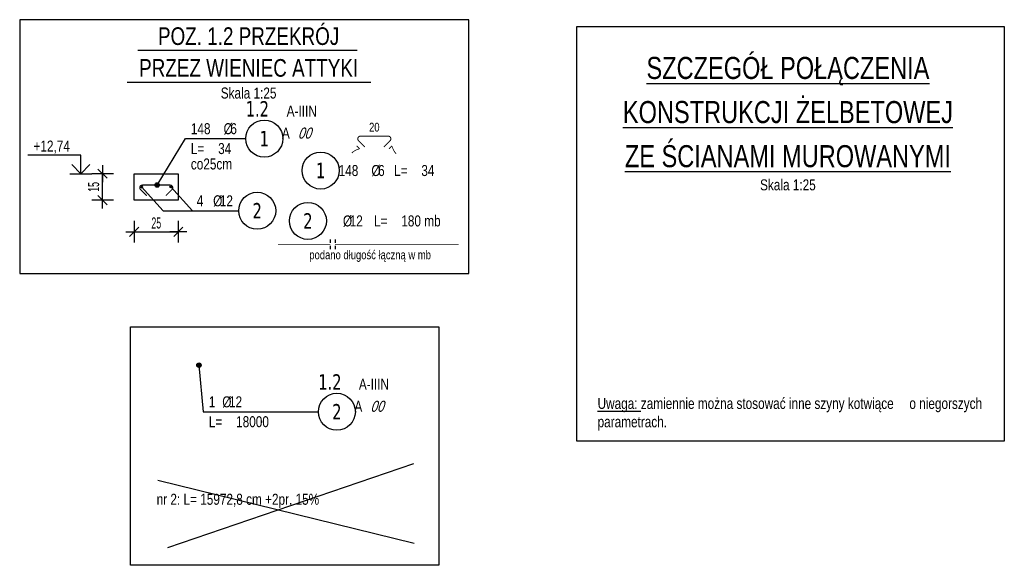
# Model space of a CAD drawing. Header units: millimetres. Extents: x 10513 to 15210, y -3009 to 1704.
# Tile 2 of 18: x 11611 to 12170, y -2088 to -1779. Entities that reach past the tile are written whole.
import ezdxf
from ezdxf.enums import TextEntityAlignment as Align

# ---------------------------------------------------------------- set-up
doc = ezdxf.new("R2010")
doc.units = ezdxf.units.MM
doc.header["$LTSCALE"] = 10
doc.linetypes.add('MP', pattern=[0.36, 0.2, -0.16])
for name, color, linetype, plot in [('BA_obw', 230, 'Continuous', False), ('BZ_obw', 230, 'Continuous', False), ('BZ_pom', 6, 'Continuous', False)]:
    doc.layers.add(name, color=color, linetype=linetype, plot=plot)
for name, color, linetype in [('BA_wis', 2, 'Continuous'), ('BD_wig', 3, 'Continuous'), ('BZ_kot', 7, 'Continuous'), ('BZ_lpm', 1, 'MP'), ('BZ_odn', 1, 'Continuous'), ('BZ_opi1', 7, 'Continuous'), ('BZ_opi2', 4, 'Continuous'), ('BZ_opi3', 30, 'Continuous'), ('BZ_opi4', 53, 'Continuous'), ('BZ_P_prz', 4, 'Continuous'), ('BZ_P_strz', 3, 'Continuous'), ('BZ_P_wyc', 134, 'Continuous'), ('BZ_sym', 7, 'Continuous'), ('BZ_txg', 3, 'Continuous'), ('BZ_txs', 2, 'Continuous'), ('BZ_wym', 1, 'Continuous')]:
    doc.layers.add(name, color=color, linetype=linetype)
doc.styles.add('BIKTBG', font='tahoma.ttf', dxfattribs={"width": 0.85})
doc.styles.add('BIKTC', font='bikromsw.shx', dxfattribs={"width": 0.85})
doc.styles.add('BIKTG', font='bikromsw.shx', dxfattribs={"width": 0.8})
doc.styles.add('BIKTS', font='bikromsw.shx', dxfattribs={"width": 0.8})
doc.styles.add('BIKWYM', font='bikromsw.shx', dxfattribs={"width": 0.6})
doc.dimstyles.new('BZ_KP_25', dxfattribs={"dimscale": 2.5, "dimtxt": 25, "dimasz": 1.666667, "dimexe": 24, "dimexo": 0, "dimgap": 0, "dimtad": 0, "dimdec": 1, "dimrnd": 0.5, "dimzin": 9, "dimdsep": 46, "dimtxsty": 'BIKWYM', "dimblk": 'WYM-KR', "dimblk1": 'WYM-KP', "dimblk2": 'WYM-KP', "dimsah": 1, "dimcen": 0, "dimdle": 20, "dimclrd": 256, "dimclre": 256, "dimclrt": 7, "dimadec": 0, "dimazin": 0, "dimtfac": 0.033333, "dimtdec": 1, "dimtmove": 0, "dimatfit": 3, "dimldrblk": 'WYM-KP', "dimfxl": 1, "dimtvp": 0.8, "dimtolj": 1, "dimarcsym": 0})
doc.dimstyles.new('BZ_KP_25_cm', dxfattribs={"dimscale": 0.25, "dimtxt": 25, "dimasz": 1.666667, "dimexe": 24, "dimexo": 0, "dimgap": 0, "dimtad": 0, "dimdec": 1, "dimrnd": 0.5, "dimzin": 9, "dimdsep": 46, "dimtxsty": 'BIKWYM', "dimblk": 'WYM-KR', "dimblk1": 'WYM-KP', "dimblk2": 'WYM-KP', "dimsah": 1, "dimcen": 0, "dimdle": 20, "dimclrd": 256, "dimclre": 256, "dimclrt": 7, "dimadec": 0, "dimazin": 0, "dimtfac": 0.033333, "dimtdec": 1, "dimtmove": 0, "dimatfit": 3, "dimldrblk": 'WYM-KP', "dimfxl": 1, "dimtvp": 0.8, "dimtolj": 1, "dimarcsym": 0})
doc.dimstyles.new('BZ_KR_25_cm', dxfattribs={"dimscale": 0.25, "dimtxt": 25, "dimasz": 1.666667, "dimexe": 24, "dimexo": 0, "dimgap": 0, "dimtad": 0, "dimdec": 1, "dimrnd": 0.5, "dimzin": 9, "dimdsep": 46, "dimtxsty": 'BIKWYM', "dimblk": 'WYM-KR', "dimcen": 0, "dimdle": 20, "dimclrd": 256, "dimclre": 256, "dimclrt": 2, "dimadec": 0, "dimazin": 0, "dimtfac": 0.033333, "dimtdec": 1, "dimtmove": 0, "dimatfit": 3, "dimldrblk": 'WYM-KR', "dimfxl": 25, "dimfxlon": 1, "dimtvp": 0.8, "dimtolj": 1, "dimarcsym": 0})

# ---------------------------------------------------------------- blocks, each defined once
blk = doc.blocks.new('WYM-KR')
at = {"color": 7, "linetype": 'ByBlock'}
blk.add_line((6.24, 6.24), (-6.24, -6.24), dxfattribs=at)
at = {"linetype": 'ByBlock'}
blk.add_line((11.52, 0), (-11.52, 0), dxfattribs=at)
blk = doc.blocks.new('*D36')
at = {"layer": 'BZ_wym', "lineweight": -2}
for p, q in [((11676.43, -1892.64), (11676.43, -1904.89)), ((11701.43, -1892.64), (11701.43, -1904.89)), ((11676.85, -1898.89), (11701.01, -1898.89))]:
    blk.add_line(p, q, dxfattribs=at)
at = {"layer": 'Defpoints', "color": 0}
for p in [(11676.43, -1888.89), (11701.43, -1888.89), (11701.43, -1898.89)]:
    blk.add_point(p, dxfattribs=at)
at = {"layer": 'BZ_wym', "lineweight": -2, "xscale": 0.4166666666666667, "yscale": 0.4166666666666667, "zscale": 0.4166666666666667, "rotation": 180}
blk.add_blockref('WYM-KR', (11676.43, -1898.89), dxfattribs=at)
at = {"layer": 'BZ_wym', "lineweight": -2, "xscale": 0.4166666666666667, "yscale": 0.4166666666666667, "zscale": 0.4166666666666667}
blk.add_blockref('WYM-KR', (11701.43, -1898.89), dxfattribs=at)
at = {"layer": 'BZ_wym', "color": 2, "lineweight": -2, "insert": (11688.93, -1893.89), "char_height": 6.25, "attachment_point": 5, "style": 'BIKWYM'}
blk.add_mtext('\\A1;25', dxfattribs=at)
blk = doc.blocks.new('*D37')
at = {"layer": 'BZ_wym', "lineweight": -2}
for p, q in [((11664.68, -1865.89), (11652.43, -1865.89)), ((11658.43, -1880.48), (11658.43, -1866.31)), ((11664.68, -1880.89), (11652.43, -1880.89))]:
    blk.add_line(p, q, dxfattribs=at)
at = {"layer": 'Defpoints', "color": 0}
for p in [(11658.43, -1865.89), (11668.43, -1865.89), (11668.43, -1880.89)]:
    blk.add_point(p, dxfattribs=at)
at = {"layer": 'BZ_wym', "lineweight": -2, "xscale": 0.4166666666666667, "yscale": 0.4166666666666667, "zscale": 0.4166666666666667}
for p, rotation in [((11658.43, -1865.89), 90), ((11658.43, -1880.89), 270)]:
    blk.add_blockref('WYM-KR', p, dxfattribs=dict(at, rotation=rotation))
at = {"layer": 'BZ_wym', "color": 2, "lineweight": -2, "insert": (11653.43, -1873.39), "char_height": 6.25, "attachment_point": 5, "rotation": 90, "style": 'BIKWYM'}
blk.add_mtext('\\A1;15', dxfattribs=at)
blk = doc.blocks.new('*U30')
for p, q in [((0, 4.17), (-12.08, 4.17)), ((0, 0), (0, 4.17))]:
    blk.add_line(p, q)
at = {"color": 1}
blk.add_line((-2.5, 0), (2.5, 0), dxfattribs=at)
blk.add_lwpolyline([(-2.06, 2.06), (0, 0), (2.06, 2.06)])
at = {"style": 'BIKTS', "text_generation_flag": 2, "width": 0.8}
blk.add_attdef('POZIOM', text='', height=2.5, dxfattribs=at).set_placement((0, 6.25), align=Align.MIDDLE_LEFT)
blk = doc.blocks.new('eoprz')
blk = doc.blocks.new('WYM-KP')
blk.add_hatch(color=256).paths.add_polyline_path([(3, 0, 1), (-3, 0, 1)])
blk.add_circle((0, 0), 3)
blk = doc.blocks.new('bik_BlkOpPret', base_point=(1524.45, 7050.26))
at = {"layer": 'BZ_opi1', "style": 'BIKTS', "width": 0.6}
for tag, p in [('SZTUK', (1533.83, 7057.76)), ('PRZEDR_FI', (1554.72, 7057.76)), ('PRZEKROJ', (1563.29, 7057.76)), ('DLUGOSC', (1568.65, 7024.01)), ('PRZEDR_L', (1533.83, 7024.01)), ('UWAGA', (1533.83, 6997.76))]:
    blk.add_attdef(tag, p, '', height=18.75, dxfattribs=at)
at = {"layer": 'BZ_opi2', "style": 'BIKTBG', "width": 0.6}
blk.add_attdef('NUMER', text='', height=26.25, dxfattribs=at).set_placement((1620.77, 7050.26), align=Align.MIDDLE_CENTER)
at = {"layer": 'BZ_pom', "width": 0.6}
for tag, p, height, style in [('POZYCJA', (1589.27, 7087.76), 26.25, 'BIKTBG'), ('GATUNEK', (1630.22, 7087.76), 18.75, 'BIKTS'), ('METODA_L', (1639.09, 7050.26), 18.75, 'BIKTS'), ('EURO_KOD', (1663.74, 7050.26), 18.75, 'BIKTS')]:
    blk.add_attdef(tag, p, '', height=height, dxfattribs=dict(at, style=style))
at = {"layer": 'BZ_wym', "width": 0.6}
for tag, p, height, style, flags in [('PRZEDR_NR', (1533.83, 6969.63), 26.25, 'BIKTBG', 1), ('PRZEDR_SZT', (1533.83, 6941.51), 18.75, 'BIKTS', 1), ('TYP_PRETA', (1533.83, 6913.38), 18.75, 'BIKTS', 3), ('EURO_KOD_SEGMENTY', (1567.58, 6885.26), 18.75, 'BIKTS', 3), ('HAK_1', (1533.83, 6857.13), 18.75, 'BIKTS', 3), ('HAK_2', (1533.83, 6829.01), 18.75, 'BIKTS', 3), ('ID', (1533.83, 6800.88), 18.75, 'BIKTS', 3), ('ID_C', (1533.83, 6772.76), 18.75, 'BIKTS', 3), ('b_atr_0', (1533.83, 6744.63), 18.75, 'BIKTS', 3)]:
    blk.add_attdef(tag, p, '', height=height, dxfattribs=dict(at, style=style, flags=flags))
blk = doc.blocks.new('PRET3')
blk.add_hatch(color=0).paths.add_polyline_path([(0.5, 0, 1), (-0.5, 0, 1)])
at = {"color": 0}
blk.add_circle((0, 0), 0.5, dxfattribs=at)
blk = doc.blocks.new('bik_BlkOpPretW', base_point=(-8229.32, 29338.93))
at = {"layer": 'BZ_opi2', "style": 'BIKTBG', "width": 0.8}
blk.add_attdef('NUMER', text='', height=35, dxfattribs=at).set_placement((-8167.32, 29338.93), align=Align.MIDDLE_CENTER)
at = {"layer": 'BZ_opi4', "style": 'BIKTS', "width": 0.8}
for tag, p in [('SZTUK', (-8124.28, 29326.43)), ('PRZEDR_FI', (-8050, 29326.43)), ('PRZEKROJ', (-8034.76, 29326.43)), ('PRZEDR_L', (-7979.52, 29326.43)), ('DLUGOSC', (-7917.62, 29326.43))]:
    blk.add_attdef(tag, p, '', height=25, dxfattribs=at)
at = {"layer": 'BZ_pom', "width": 0.8}
for tag, p, height, style, flags in [('POZYCJA', (-8124.28, 29288.93), 35, 'BIKTBG', 3), ('GATUNEK', (-8124.28, 29251.43), 25, 'BIKTS', 1), ('METODA_L', (-8124.28, 29176.43), 25, 'BIKTS', 3)]:
    blk.add_attdef(tag, p, '', height=height, dxfattribs=dict(at, style=style, flags=flags))
at = {"layer": 'BZ_wym', "width": 0.8}
for tag, p, height, style, flags in [('UWAGA', (-8124.28, 29213.93), 25, 'BIKTS', 1), ('TYP_PRETA', (-8124.28, 29138.93), 25, 'BIKTS', 3), ('PRZEDR_NR', (-8124.28, 29101.43), 35, 'BIKTBG', 1), ('PRZEDR_SZT', (-8124.28, 29063.93), 25, 'BIKTS', 1), ('EURO_KOD', (-8124.28, 29026.43), 25, 'BIKTS', 3), ('EURO_KOD_SEGMENTY', (-8070, 29026.43), 25, 'BIKTS', 3), ('HAK_1', (-8124.28, 28988.93), 25, 'BIKTS', 3), ('HAK_2', (-8124.28, 28951.43), 25, 'BIKTS', 3), ('ID', (-8124.28, 28913.93), 25, 'BIKTS', 3), ('ID_C', (-8124.28, 28876.43), 25, 'BIKTS', 3), ('b_atr_0', (-8124.28, 28838.93), 25, 'BIKTS', 3)]:
    blk.add_attdef(tag, p, '', height=height, dxfattribs=dict(at, style=style, flags=flags))
blk = doc.blocks.new('bik_BlkOpPretU', base_point=(18572.85, 5991.36))
at = {"layer": 'BZ_opi2', "style": 'BIKTBG', "width": 0.8}
blk.add_attdef('NUMER', text='', height=26.25, dxfattribs=at).set_placement((18420.64, 5991.36), align=Align.MIDDLE_CENTER)
at = {"layer": 'BZ_opi4', "style": 'BIKTS', "width": 0.8}
for tag, p in [('SZTUK', (18467.14, 5998.86)), ('PRZEDR_FI', (18535, 5998.86)), ('PRZEKROJ', (18546.43, 5998.86)), ('UWAGA', (18467.14, 5965.11))]:
    blk.add_attdef(tag, p, '', height=18.75, dxfattribs=at)
at = {"layer": 'BZ_pom', "width": 0.8}
for tag, p, height, style in [('POZYCJA', (18452.14, 6028.86), 26.25, 'BIKTBG'), ('GATUNEK', (18346.58, 6028.86), 18.75, 'BIKTS'), ('METODA_L', (18348.57, 5991.36), 18.75, 'BIKTS')]:
    blk.add_attdef(tag, p, '', height=height, dxfattribs=dict(at, style=style))
at = {"layer": 'BZ_wym', "width": 0.8}
for tag, p, height, style, flags in [('PRZEDR_L', (18467.14, 5936.98), 18.75, 'BIKTS', 1), ('DLUGOSC', (18467.14, 5908.86), 18.75, 'BIKTS', 1), ('TYP_PRETA', (18467.14, 5880.73), 18.75, 'BIKTS', 3), ('PRZEDR_NR', (18467.14, 5852.61), 26.25, 'BIKTBG', 1), ('PRZEDR_SZT', (18467.14, 5824.48), 18.75, 'BIKTS', 1), ('EURO_KOD', (18467.14, 5796.36), 18.75, 'BIKTS', 3), ('EURO_KOD_SEGMENTY', (18507.85, 5796.36), 18.75, 'BIKTS', 3), ('HAK_1', (18467.14, 5768.23), 18.75, 'BIKTS', 3), ('HAK_2', (18467.14, 5740.11), 18.75, 'BIKTS', 3), ('ID', (18467.14, 5711.98), 18.75, 'BIKTS', 3), ('ID_C', (18467.14, 5683.86), 18.75, 'BIKTS', 3), ('b_atr_0', (18467.14, 5655.73), 18.75, 'BIKTS', 3)]:
    blk.add_attdef(tag, p, '', height=height, dxfattribs=dict(at, style=style, flags=flags))

msp = doc.modelspace()

# ---------------------------------------------------------------- linework, layer by layer
at = {"layer": 'BA_obw'}
msp.add_lwpolyline([(11611.45, -1922.48), (11866.23, -1922.48), (11866.23, -1778.63), (11611.45, -1778.63)], close=True, dxfattribs=at)
at = {"layer": 'BA_wis'}
msp.add_lwpolyline([(11676.43, -1865.89), (11701.43, -1865.89), (11701.43, -1880.89), (11676.43, -1880.89)], close=True, dxfattribs=at)
at = {"layer": 'BD_wig', "color": 5}
for p, q in [((11695.55, -2077.75), (11835.07, -2030.23)), ((11689.83, -2039.64), (11835.19, -2075.37))]:
    msp.add_line(p, q, dxfattribs=at)
at = {"layer": 'BZ_lpm'}
for p, q in [((11787.64, -1903.14), (11787.64, -1909.14)), ((11790.39, -1903.14), (11790.39, -1909.14))]:
    msp.add_line(p, q, dxfattribs=at)
at = {"layer": 'BZ_obw'}
msp.add_lwpolyline([(11927.44, -1782.42), (12169.97, -1782.42), (12169.97, -2017.5), (11927.44, -2017.5)], close=True, dxfattribs=at)
at = {"layer": 'BZ_odn', "lineweight": -2}
for centre in [(11750.21, -1846.02), (11791.36, -2000.83)]:
    msp.add_circle(centre, 10.5, dxfattribs=at)
at = {"layer": 'BZ_odn', "color": 252}
for centre in [(11782.15, -1864.11), (11774.94, -1892.66)]:
    msp.add_circle(centre, 10.5, dxfattribs=at)
at = {"layer": 'BZ_odn', "color": 252, "lineweight": -2}
msp.add_circle((11746.18, -1886.9), 10.5, dxfattribs=at)
at = {"layer": 'BZ_P_strz', "const_width": 0.6}
msp.add_lwpolyline([(11683.53, -1878.42), (11680, -1874.88, -0.668179), (11681.06, -1872.32), (11696.81, -1872.32, -0.668179), (11697.87, -1874.88), (11694.33, -1878.42)], format="xyb", dxfattribs=at)
at = {"layer": 'BZ_P_wyc', "linetype": 'Continuous', "const_width": 0.6}
msp.add_lwpolyline([(11807.21, -1850.73), (11803.68, -1847.19, -0.668179), (11804.74, -1844.63), (11820.49, -1844.63, -0.668179), (11821.55, -1847.19), (11818.01, -1850.73)], format="xyb", dxfattribs=at)
at = {"layer": 'BZ_P_wyc', "const_width": 0.25}
for points in [[(11758.06, -1906.14), (11787.64, -1906.14)], [(11790.39, -1906.14), (11860.51, -1906.14)]]:
    msp.add_lwpolyline(points, dxfattribs=at)
at = {"layer": 'BZ_txg'}
for points in [[(11678.43, -1795.94), (11802.94, -1795.94)], [(11672.4, -1813.94), (11810.71, -1813.94)]]:
    msp.add_lwpolyline(points, dxfattribs=at)
at = {"layer": 'BZ_wym', "color": 3, "lineweight": -2}
msp.add_lwpolyline([(11674.27, -1952.68), (11849.12, -1952.68), (11849.12, -2087.83), (11674.27, -2087.83)], close=True, dxfattribs=at)

# ---------------------------------------------------------------- block references
ref = msp.add_blockref('bik_BlkOpPret', (11705.42, -1846.02))
ref.add_attrib('NUMER', '1', dxfattribs={"layer": 'BZ_opi2', "height": 8.75, "style": 'BIKTBG', "width": 0.8}).set_placement((11750.21, -1846.02), align=Align.MIDDLE_CENTER)
ref.add_attrib('POZYCJA', '1.2', (11739.71, -1833.52), dxfattribs={"layer": 'BZ_pom', "height": 8.75, "style": 'BIKTBG', "width": 0.8})
ref.add_attrib('SZTUK', '148', (11708.55, -1843.52), dxfattribs={"layer": 'BZ_opi1', "height": 6.25, "style": 'BIKTS', "width": 0.8})
ref.add_attrib('GATUNEK', 'A-IIIN', (11762.9, -1833.52), dxfattribs={"layer": 'BZ_pom', "height": 6.25, "style": 'BIKTS', "width": 0.8})
ref.add_attrib('PRZEKROJ', '6', (11730.93, -1843.52), dxfattribs={"layer": 'BZ_opi1', "height": 6.25, "style": 'BIKTS', "width": 0.8})
ref.add_attrib('DLUGOSC', '34', (11724.02, -1854.77), dxfattribs={"layer": 'BZ_opi1', "height": 6.25, "style": 'BIKTS', "width": 0.8})
ref.add_attrib('UWAGA', 'co25cm', (11708.55, -1863.52), dxfattribs={"layer": 'BZ_opi1', "height": 6.25, "style": 'BIKTS', "width": 0.8})
ref.add_attrib('METODA_L', 'A', (11760.19, -1846.02), dxfattribs={"layer": 'BZ_pom', "height": 6.25, "style": 'BIKTS', "width": 0.8})
ref.add_attrib('PRZEDR_FI', '%%c', (11727.12, -1843.52), dxfattribs={"layer": 'BZ_opi1', "height": 6.25, "style": 'BIKTS', "width": 0.8})
ref.add_attrib('PRZEDR_L', 'L=', (11708.55, -1854.77), dxfattribs={"layer": 'BZ_opi1', "height": 6.25, "style": 'BIKTS', "width": 0.8})
ref.add_attrib('EURO_KOD', '00', (11769.23, -1846.02), dxfattribs={"layer": 'BZ_pom', "height": 6.25, "style": 'BIKTS', "oblique": 18, "width": 0.8})
ref = msp.add_blockref('bik_BlkOpPretW', (11766.65, -1864.11))
ref.add_attrib('NUMER', '1', dxfattribs={"layer": 'BZ_opi2', "height": 8.75, "style": 'BIKTBG', "width": 0.8}).set_placement((11782.15, -1864.11), align=Align.MIDDLE_CENTER)
ref.add_attrib('SZTUK', '148', (11792.38, -1867.23), dxfattribs={"layer": 'BZ_opi4', "height": 6.25, "style": 'BIKTS', "width": 0.8})
ref.add_attrib('PRZEKROJ', '6', (11814.76, -1867.23), dxfattribs={"layer": 'BZ_opi4', "height": 6.25, "style": 'BIKTS', "width": 0.8})
ref.add_attrib('DLUGOSC', '34', (11839.28, -1867.23), dxfattribs={"layer": 'BZ_opi4', "height": 6.25, "style": 'BIKTS', "width": 0.8})
ref.add_attrib('PRZEDR_FI', '%%c', (11810.95, -1867.23), dxfattribs={"layer": 'BZ_opi4', "height": 6.25, "style": 'BIKTS', "width": 0.8})
ref.add_attrib('PRZEDR_L', 'L=', (11823.81, -1867.23), dxfattribs={"layer": 'BZ_opi4', "height": 6.25, "style": 'BIKTS', "width": 0.8})
ref = msp.add_blockref('bik_BlkOpPretU', (11708.77, -1886.9))
ref.add_attrib('NUMER', '2', dxfattribs={"layer": 'BZ_opi2', "height": 8.75, "style": 'BIKTBG', "width": 0.8}).set_placement((11746.18, -1886.9), align=Align.MIDDLE_CENTER)
ref.add_attrib('SZTUK', '4', (11711.9, -1884.4), dxfattribs={"layer": 'BZ_opi4', "height": 6.25, "style": 'BIKTS', "width": 0.8})
ref.add_attrib('PRZEKROJ', '12', (11724.99, -1884.4), dxfattribs={"layer": 'BZ_opi4', "height": 6.25, "style": 'BIKTS', "width": 0.8})
ref.add_attrib('PRZEDR_FI', '%%c', (11721.18, -1884.4), dxfattribs={"layer": 'BZ_opi4', "height": 6.25, "style": 'BIKTS', "width": 0.8})
ref = msp.add_blockref('bik_BlkOpPretW', (11759.44, -1892.66), dxfattribs=dict(xscale=0.25, yscale=0.25, zscale=0.25, rotation=360))
ref.add_attrib('NUMER', '2', dxfattribs={"layer": 'BZ_opi2', "height": 8.75, "style": 'BIKTBG', "width": 0.8}).set_placement((11774.94, -1892.66), align=Align.MIDDLE_CENTER)
ref.add_attrib('PRZEKROJ', '12', (11798.63, -1895.79), dxfattribs={"layer": 'BZ_opi4', "height": 6.25, "style": 'BIKTS', "width": 0.8})
ref.add_attrib('DLUGOSC', '180 mb', (11827.92, -1895.79), dxfattribs={"layer": 'BZ_opi4', "height": 6.25, "style": 'BIKTS', "width": 0.8})
ref.add_attrib('PRZEDR_FI', '%%c', (11794.82, -1895.79), dxfattribs={"layer": 'BZ_opi4', "height": 6.25, "style": 'BIKTS', "width": 0.8})
ref.add_attrib('PRZEDR_L', 'L=', (11812.44, -1895.79), dxfattribs={"layer": 'BZ_opi4', "height": 6.25, "style": 'BIKTS', "width": 0.8})
at = {"lineweight": -2}
ref = msp.add_blockref('bik_BlkOpPret', (11715.62, -2000.83), dxfattribs=at)
ref.add_attrib('NUMER', '2', dxfattribs={"layer": 'BZ_opi2', "lineweight": -2, "height": 8.75, "style": 'BIKTBG', "width": 0.8}).set_placement((11791.36, -2000.83), align=Align.MIDDLE_CENTER)
ref.add_attrib('POZYCJA', '1.2', (11780.86, -1988.33), dxfattribs={"layer": 'BZ_pom', "lineweight": -2, "height": 8.75, "style": 'BIKTBG', "width": 0.8})
ref.add_attrib('SZTUK', '1', (11718.74, -1998.33), dxfattribs={"layer": 'BZ_opi1', "lineweight": -2, "height": 6.25, "style": 'BIKTS', "width": 0.8})
ref.add_attrib('GATUNEK', 'A-IIIN', (11803.86, -1988.33), dxfattribs={"layer": 'BZ_pom', "lineweight": -2, "height": 6.25, "style": 'BIKTS', "width": 0.8})
ref.add_attrib('PRZEKROJ', '12', (11730.17, -1998.33), dxfattribs={"layer": 'BZ_opi1', "lineweight": -2, "height": 6.25, "style": 'BIKTS', "width": 0.8})
ref.add_attrib('DLUGOSC', '18000', (11734.22, -2009.58), dxfattribs={"layer": 'BZ_opi1', "lineweight": -2, "height": 6.25, "style": 'BIKTS', "width": 0.8})
ref.add_attrib('METODA_L', 'A', (11801.33, -2000.83), dxfattribs={"layer": 'BZ_pom', "lineweight": -2, "height": 6.25, "style": 'BIKTS', "width": 0.8})
ref.add_attrib('PRZEDR_FI', '%%c', (11726.36, -1998.33), dxfattribs={"layer": 'BZ_opi1', "lineweight": -2, "height": 6.25, "style": 'BIKTS', "width": 0.8})
ref.add_attrib('PRZEDR_L', 'L=', (11718.74, -2009.58), dxfattribs={"layer": 'BZ_opi1', "lineweight": -2, "height": 6.25, "style": 'BIKTS', "width": 0.8})
ref.add_attrib('EURO_KOD', '00', (11810.38, -2000.83), dxfattribs={"layer": 'BZ_pom', "lineweight": -2, "height": 6.25, "style": 'BIKTS', "oblique": 18, "width": 0.8})
at = {"layer": 'BZ_kot'}
ref = msp.add_blockref('*U30', (11646.18, -1865.89), dxfattribs=dict(at, xscale=2.5, yscale=2.5, zscale=2.5))
ref.add_attrib('POZIOM', '+12,74', dxfattribs={"layer": '0', "height": 6.25, "style": 'BIKTS', "width": 0.8}).set_placement((11619.28, -1850.27), align=Align.MIDDLE_LEFT)
at = {"layer": 'BZ_P_prz', "lineweight": -2, "zscale": 1.2, "rotation": 180}
for p, xscale, yscale in [((11680.63, -1873.39), -1.2, 1.200000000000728), ((11697.23, -1873.39), 1.2, 1.2)]:
    msp.add_blockref('PRET3', p, dxfattribs=dict(at, xscale=xscale, yscale=yscale))
at = {"layer": 'BZ_sym'}
ref = msp.add_blockref('eoprz', (11741.31, -1795.94), dxfattribs=dict(at, xscale=0.25, yscale=0.25, zscale=0.25))
ref.add_attrib('Nazwa', 'POZ. 1.2 PRZEKRÓJ', dxfattribs={"layer": 'BZ_txg', "height": 10, "style": 'BIKTG', "width": 0.8}).set_placement((11741.31, -1787.94), align=Align.MIDDLE_CENTER)
ref = msp.add_blockref('eoprz', (12047.23, -1815.97, -43808.94), dxfattribs=dict(at, xscale=0.05, yscale=0.05, zscale=0.05, rotation=359.9999999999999))
ref.add_attrib('Nazwa', '%%USZCZEGÓŁ POŁĄCZENIA', dxfattribs={"layer": 'BZ_txg', "height": 12.5, "style": 'BIKTG', "width": 0.8}).set_placement((12047.23, -1805.97, -43808.94), align=Align.MIDDLE_CENTER)
ref = msp.add_blockref('eoprz', (11741.31, -1813.94), dxfattribs=dict(at, xscale=0.25, yscale=0.25, zscale=0.25))
ref.add_attrib('Nazwa', 'PRZEZ WIENIEC ATTYKI', dxfattribs={"layer": 'BZ_txg', "height": 10, "style": 'BIKTG', "width": 0.8}).set_placement((11741.31, -1805.94), align=Align.MIDDLE_CENTER)
ref.add_attrib('Skala', 'Skala 1:25', dxfattribs={"layer": 'BZ_txs', "height": 6.25, "style": 'BIKTS', "width": 0.8}).set_placement((11741.31, -1820.19), align=Align.MIDDLE_CENTER)
ref = msp.add_blockref('eoprz', (12047.23, -1840.97, -43808.94), dxfattribs=dict(at, xscale=0.05, yscale=0.05, zscale=0.05, rotation=359.9999999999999))
ref.add_attrib('Nazwa', '%%uKONSTRUKCJI ŻELBETOWEJ', dxfattribs={"layer": 'BZ_txg', "height": 12.5, "style": 'BIKTG', "width": 0.8}).set_placement((12047.23, -1830.97, -43808.94), align=Align.MIDDLE_CENTER)
ref = msp.add_blockref('eoprz', (12047.23, -1865.97, -43808.94), dxfattribs=dict(at, xscale=0.05, yscale=0.05, zscale=0.05, rotation=359.9999999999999))
ref.add_attrib('Nazwa', '%%UZE ŚCIANAMI MUROWANYMI', dxfattribs={"layer": 'BZ_txg', "height": 12.5, "style": 'BIKTG', "width": 0.8}).set_placement((12047.23, -1855.97, -43808.94), align=Align.MIDDLE_CENTER)
ref.add_attrib('Skala', 'Skala 1:25', dxfattribs={"layer": 'BZ_txs', "height": 6.25, "style": 'BIKTS', "width": 0.8}).set_placement((12047.23, -1872.22, -43808.94), align=Align.MIDDLE_CENTER)

# ---------------------------------------------------------------- texts
at = {"layer": 'BZ_opi3', "style": 'BIKTC', "width": 0.8}
msp.add_text('20', height=5, dxfattribs=at).set_placement((11812.61, -1839.53), align=Align.MIDDLE_CENTER)
for rotation, p in [(314.9998, (11801.84, -1852.57)), (44.9998, (11823.39, -1852.57))]:
    msp.add_text('7', height=5, rotation=rotation, dxfattribs=at).set_placement(p, align=Align.MIDDLE_CENTER)
at = {"layer": 'BZ_opi3', "color": 2, "style": 'BIKTC', "width": 0.8}
msp.add_text('podano długość łączną w mb', height=5, dxfattribs=at).set_placement((11810.24, -1911.89), align=Align.MIDDLE_CENTER)
at = {"layer": 'BZ_txs', "char_height": 6.25, "attachment_point": 1, "style": 'BIKTS'}
for s, insert, width in [('{\\LUwaga:} {\\Fbikromsw.shx|c1;zamiennie }można stosować inne szyny kotwiące ^I o niegorszych parametrach.', (11939.26, -1992.97), 222.0483), ('nr 2: L= 15972,8 cm{\\Fbikromsw.shx|c1; +2pr. 15%} ', (11689.14, -2047.3), 163.9257)]:
    msp.add_mtext(s, dxfattribs=dict(at, insert=insert, width=width))

# ---------------------------------------------------------------- dimensions: what is measured, and where the dimension line sits
at = {"layer": 'BZ_wym', "lineweight": -2}
dim = msp.add_linear_dim(base=(11658.43, -1865.89), p1=(11668.43, -1880.89), p2=(11668.43, -1865.89), angle=90, dimstyle='BZ_KR_25_cm', override={"dimatfit": 1}, dxfattribs=at)
dim.commit()
dim.dimension.update_dxf_attribs({"geometry": '*D37', "text_midpoint": (11653.43, -1873.39)})
dim = msp.add_linear_dim(base=(11701.43, -1898.89), p1=(11676.43, -1888.89), p2=(11701.43, -1888.89), dimstyle='BZ_KR_25_cm', override={"dimatfit": 1}, dxfattribs=at)
dim.commit()
dim.dimension.update_dxf_attribs({"geometry": '*D36', "text_midpoint": (11688.93, -1893.89)})

# ---------------------------------------------------------------- leaders
at = {"layer": 'BZ_odn', "lineweight": -2}
for points in [[(11689.43, -1872.32), (11705.42, -1846.02), (11739.71, -1846.02)], [(11713.14, -1974.42), (11715.62, -2000.83), (11780.86, -2000.83)]]:
    msp.add_leader(points, dimstyle='BZ_KP_25_cm', dxfattribs=at)
at = {"layer": 'BZ_odn', "color": 252, "has_arrowhead": 0}
for points in [[(11680.63, -1873.39), (11692.83, -1886.9), (11735.68, -1886.9)], [(11697.23, -1873.39), (11709.43, -1886.9), (11735.68, -1886.9)]]:
    msp.add_leader(points, dimstyle='BZ_KP_25', override={"dimclrd": 252}, dxfattribs=at)

doc.saveas('drawing.dxf')
